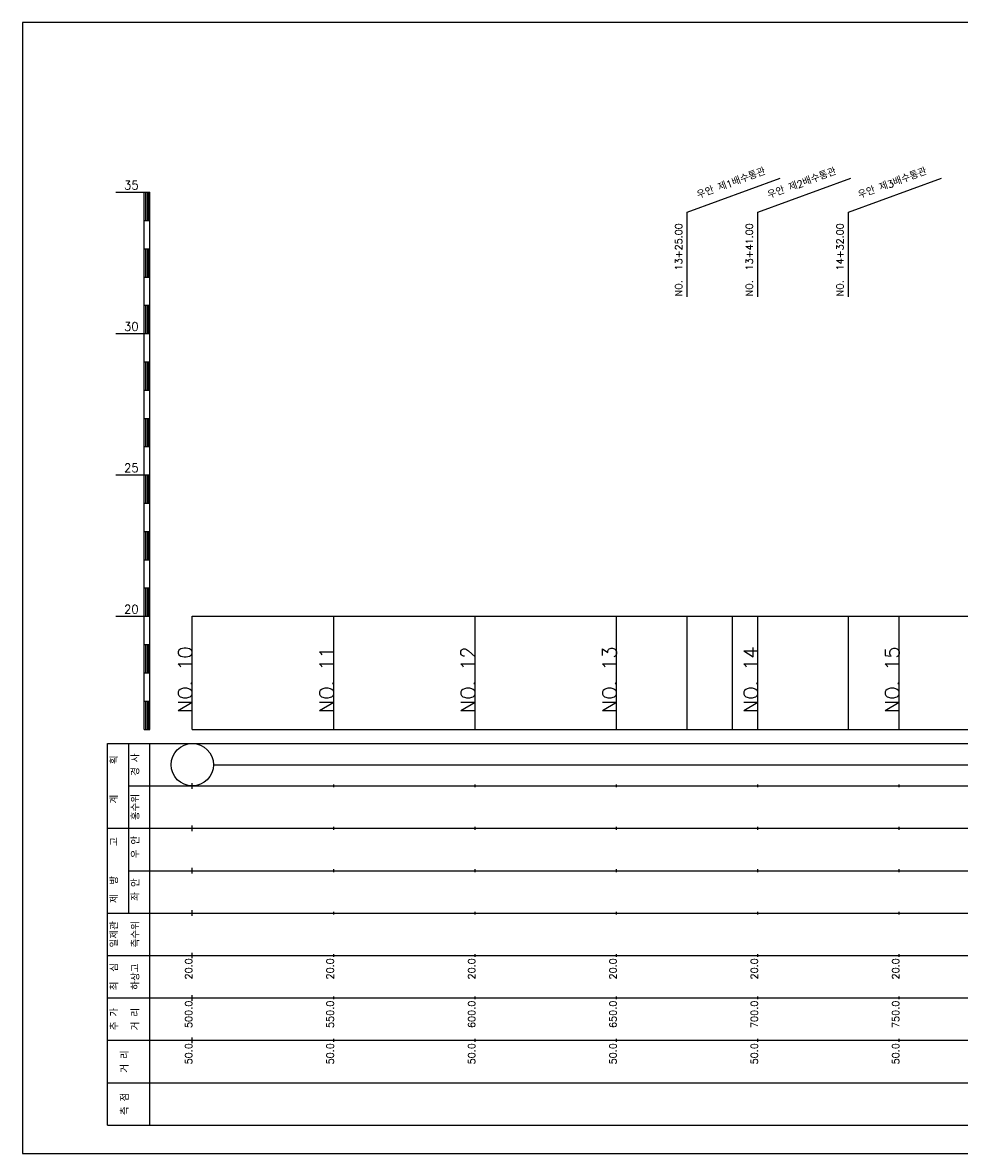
# Model space of a CAD drawing. Extents: x -504 to 685, y -2 to 1891.
# Tile 4 of 9: x 50 to 381, y 525 to 925. Entities that reach past the tile are written whole.
import ezdxf
from ezdxf.enums import TextEntityAlignment as Align

# ---------------------------------------------------------------- set-up
doc = ezdxf.new("R2010")
doc.units = 0
doc.header["$LTSCALE"] = 5
for name, color, linetype in [('BOX', 5, 'CONTINUOUS'), ('DT1', 3, 'CONTINUOUS'), ('LT1', 4, 'CONTINUOUS'), ('ST1', 7, 'CONTINUOUS')]:
    doc.layers.add(name, color=color, linetype=linetype)
doc.styles.add('GHS', font='ROMANS.shx', dxfattribs={"bigfont": 'GHS.shx'})

msp = doc.modelspace()

# ---------------------------------------------------------------- linework, layer by layer
at = {"layer": 'BOX'}
msp.add_lwpolyline([(50, 525), (650, 525), (650, 925), (50, 925), (50, 525)], dxfattribs=at)
at = {"layer": 'DT1'}
for p, q in [((110, 704.33), (110, 706.33)), ((160, 704.83), (160, 705.83)), ((210, 704.83), (210, 705.83)), ((260, 704.83), (260, 705.83)), ((310, 704.83), (310, 705.83)), ((360, 704.83), (360, 705.83))]:
    msp.add_line(p, q, dxfattribs=at)
at = {"layer": 'LT1', "linetype": 'CONTINUOUS'}
for p, q in [((285, 858), (317.89, 869.97)), ((310, 858), (342.89, 869.97)), ((342, 858), (374.89, 869.97)), ((285, 828), (285, 858)), ((310, 828), (310, 858)), ((342, 828), (342, 858))]:
    msp.add_line(p, q, dxfattribs=at)
at = {"layer": 'LT1'}
for p, q in [((83, 865), (93, 865)), ((93, 675), (93, 865)), ((93, 865), (95, 865)), ((93.5, 864.8), (93.5, 855.2)), ((94, 864.8), (94, 855.2)), ((94.5, 864.8), (94.5, 855.2)), ((95, 675), (95, 865)), ((93, 855), (95, 855)), ((93, 845), (95, 845)), ((93.5, 844.8), (93.5, 835.2)), ((94, 844.8), (94, 835.2)), ((94.5, 844.8), (94.5, 835.2)), ((93, 835), (95, 835)), ((93, 825), (95, 825)), ((93.5, 824.8), (93.5, 815.2)), ((94, 824.8), (94, 815.2)), ((94.5, 824.8), (94.5, 815.2)), ((83, 815), (93, 815)), ((93, 815), (95, 815)), ((93, 805), (95, 805)), ((93.5, 804.8), (93.5, 795.2)), ((94, 804.8), (94, 795.2)), ((94.5, 804.8), (94.5, 795.2)), ((93, 795), (95, 795)), ((93, 785), (95, 785)), ((93.5, 784.8), (93.5, 775.2)), ((94, 784.8), (94, 775.2)), ((94.5, 784.8), (94.5, 775.2)), ((93, 775), (95, 775)), ((83, 765), (93, 765)), ((93, 765), (95, 765)), ((93.5, 764.8), (93.5, 755.2)), ((94, 764.8), (94, 755.2)), ((94.5, 764.8), (94.5, 755.2)), ((93, 755), (95, 755)), ((93, 745), (95, 745)), ((93.5, 744.8), (93.5, 735.2)), ((94, 744.8), (94, 735.2)), ((94.5, 744.8), (94.5, 735.2)), ((93, 735), (95, 735)), ((93, 725), (95, 725)), ((93.5, 724.8), (93.5, 715.2)), ((94, 724.8), (94, 715.2)), ((94.5, 724.8), (94.5, 715.2)), ((83, 715), (93, 715)), ((93, 715), (95, 715)), ((110, 675), (110, 715)), ((160, 675), (160, 715)), ((210, 675), (210, 715)), ((260, 675), (260, 715)), ((285, 675), (285, 715)), ((301, 675), (301, 715)), ((310, 675), (310, 715)), ((342, 675), (342, 715)), ((360, 675), (360, 715)), ((93, 705), (95, 705)), ((93.5, 704.8), (93.5, 695.2)), ((94, 704.8), (94, 695.2)), ((94.5, 704.8), (94.5, 695.2)), ((93, 695), (95, 695)), ((93, 685), (95, 685)), ((93.5, 684.8), (93.5, 675.2)), ((94, 684.8), (94, 675.2)), ((94.5, 684.8), (94.5, 675.2)), ((93, 675), (95, 675)), ((110, 675), (610, 675)), ((110, 654), (110, 656)), ((160, 654.5), (160, 655.5)), ((210, 654.5), (210, 655.5)), ((260, 654.5), (260, 655.5)), ((310, 654.5), (310, 655.5)), ((360, 654.5), (360, 655.5)), ((110, 639), (110, 641)), ((160, 639.5), (160, 640.5)), ((210, 639.5), (210, 640.5)), ((260, 639.5), (260, 640.5)), ((310, 639.5), (310, 640.5)), ((360, 639.5), (360, 640.5)), ((110, 624), (110, 626)), ((160, 624.5), (160, 625.5)), ((210, 624.5), (210, 625.5)), ((260, 624.5), (260, 625.5)), ((310, 624.5), (310, 625.5)), ((360, 624.5), (360, 625.5)), ((110, 609), (110, 611)), ((160, 609.5), (160, 610.5)), ((210, 609.5), (210, 610.5)), ((260, 609.5), (260, 610.5)), ((310, 609.5), (310, 610.5)), ((360, 609.5), (360, 610.5)), ((110, 594), (110, 596)), ((160, 594.5), (160, 595.5)), ((210, 594.5), (210, 595.5)), ((260, 594.5), (260, 595.5)), ((310, 594.5), (310, 595.5)), ((360, 594.5), (360, 595.5)), ((110, 579), (110, 581)), ((160, 579.5), (160, 580.5)), ((210, 579.5), (210, 580.5)), ((260, 579.5), (260, 580.5)), ((310, 579.5), (310, 580.5)), ((360, 579.5), (360, 580.5)), ((110, 564), (110, 566)), ((160, 564.5), (160, 565.5)), ((210, 564.5), (210, 565.5)), ((260, 564.5), (260, 565.5)), ((310, 564.5), (310, 565.5)), ((360, 564.5), (360, 565.5))]:
    msp.add_line(p, q, dxfattribs=at)
msp.add_lwpolyline([(110, 715), (160, 715), (210, 715), (260, 715), (310, 715), (360, 715), (410, 715), (460, 715), (510, 715), (560, 715), (610, 715)], dxfattribs=at)
at = {"layer": 'ST1'}
for p, q in [((80, 535), (80, 670)), ((80, 670), (623, 670)), ((87.5, 640), (87.5, 670)), ((95, 535), (95, 670)), ((87.5, 655), (623, 655)), ((80, 640), (623, 640)), ((87.5, 610), (87.5, 640)), ((87.5, 625), (623, 625)), ((80, 610), (623, 610)), ((80, 595), (623, 595)), ((80, 580), (623, 580)), ((80, 565), (623, 565)), ((80, 550), (623, 550)), ((80, 535), (623, 535))]:
    msp.add_line(p, q, dxfattribs=at)
at = {"layer": 'ST1', "linetype": 'CONTINUOUS'}
msp.add_line((117.5, 662.5), (602.5, 662.5), dxfattribs=at)
msp.add_circle((110, 662.5), 7.5, dxfattribs=at)

# ---------------------------------------------------------------- texts
at = {"layer": 'DT1', "linetype": 'CONTINUOUS', "style": 'GHS'}
for s, rotation, p in [('우안 제1배수통관', 20, (301, 866.99)), ('우안 제2배수통관', 20, (326, 866.99)), ('우안 제3배수통관', 20, (358, 866.99)), ('  획', 90, (83.75, 662.5)), ('경 사', 90, (91.25, 662.5)), ('   계', 90, (83.75, 647.5)), ('홍수위', 90, (91.25, 647.5)), (' 우 안', 90, (91.25, 632.5)), ('   고', 90, (83.75, 632.5)), (' 제  방', 90, (83.75, 617.5)), (' 좌 안', 90, (91.25, 617.5)), ('일제관', 90, (83.75, 602.5)), ('측수위', 90, (91.25, 602.5)), ('하상고', 90, (91.25, 587.5)), ('최  심', 90, (83.75, 587.5)), ('추 가', 90, (83.75, 572.5)), ('거 리', 90, (91.25, 572.5)), ('거 리', 90, (87.5, 557.5)), ('측 점', 90, (87.5, 542.5))]:
    msp.add_text(s, height=2.5, rotation=rotation, dxfattribs=at).set_placement(p, align=Align.CENTER)
at = {"layer": 'DT1', "style": 'GHS'}
for s, p in [('35', (91, 866)), ('30', (91, 816)), ('25', (91, 766)), ('20', (91, 716))]:
    msp.add_text(s, height=3, dxfattribs=at).set_placement(p, align=Align.RIGHT)
at = {"layer": 'DT1', "linetype": 'CONTINUOUS', "style": 'GHS'}
for s, p in [('NO.  13+25.00 ', (283.25, 828.12)), ('NO.  13+41.00 ', (308.25, 828.12)), ('NO.  14+32.00', (340.25, 828.12))]:
    msp.add_text(s, height=2.5, rotation=90, dxfattribs=at).set_placement(p)
at = {"layer": 'DT1', "style": 'GHS'}
for s, height, p in [('NO. 14', 5, (310, 704.33)), ('NO. 10', 5, (110, 704.33)), ('NO. 11', 5, (160, 704.33)), ('NO. 12', 5, (210, 704.33)), ('NO. 13', 5, (260, 704.33)), ('NO. 15', 5, (360, 704.33)), (' 20.0', 2.5, (110, 594)), (' 20.0', 2.5, (160, 594)), (' 20.0', 2.5, (210, 594)), (' 20.0', 2.5, (260, 594)), (' 20.0', 2.5, (310, 594)), (' 20.0', 2.5, (360, 594)), ('   500.0', 2.5, (110, 579)), ('   550.0', 2.5, (160, 579)), ('   600.0', 2.5, (210, 579)), ('   650.0', 2.5, (260, 579)), ('   700.0', 2.5, (310, 579)), ('   750.0', 2.5, (360, 579)), ('  50.0', 2.5, (110, 564)), ('  50.0', 2.5, (160, 564)), ('  50.0', 2.5, (210, 564)), ('  50.0', 2.5, (260, 564)), ('  50.0', 2.5, (310, 564)), ('  50.0', 2.5, (360, 564))]:
    msp.add_text(s, height=height, rotation=90, dxfattribs=at).set_placement(p, align=Align.RIGHT)

doc.saveas('drawing.dxf')
